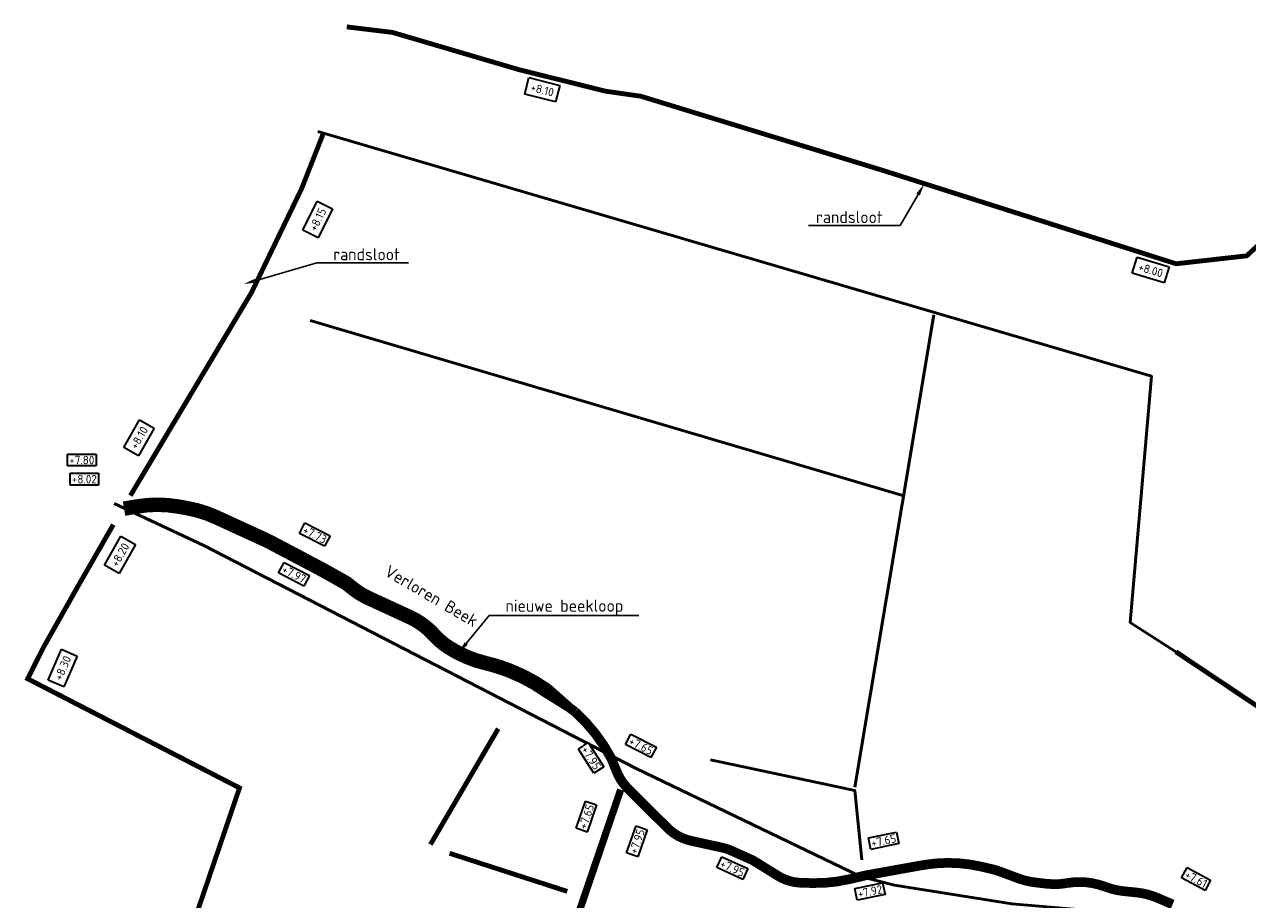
# Model space of a CAD drawing. Header units: metres. Extents: x 200638 to 204845, y 462379 to 463879.
# Tile 6 of 14: x 200638 to 201144, y 463513 to 463876. Entities that reach past the tile are written whole.
import ezdxf
from ezdxf import colors
from ezdxf.entities.mleader import LeaderData, LeaderLine
from ezdxf.math import Vec2, Vec3

# ---------------------------------------------------------------- set-up
doc = ezdxf.new("R2010")
doc.units = ezdxf.units.M
for name, color, linetype, lineweight, true_color in [('N-WE-WA-REALISATIE RANDSLOOT', 7, 'Continuous', 25, 0x002e5c), ('N-WE-WA-VERONDIEPEN HOOFDWATERLOOP', 7, 'Continuous', 25, 0x0c4be9), ('V-WE-GW-WATERGANG_SLOOT-G', 7, 'CONTINUOUS-V', 50, 0xf50000)]:
    doc.layers.add(name, color=color, linetype=linetype, lineweight=lineweight, true_color=true_color)
for name, color, linetype, lineweight in [('N-WE-WA-VERONDIEPEN', 84, 'Continuous', 25), ('N-WE-WH-T35-AFWATERINGSPEIL', 156, 'Continuous', 35), ('N-WE-WH-T35-BODEMHOOGTE', 3, 'Continuous', 35), ('N-WE-WH-T35-WATERPEIL_WINTER', 150, 'Continuous', 35), ('N-WE-WH-T50', 150, 'Continuous', 50), ('X-XX-AL-T25', 7, 'Continuous', 25)]:
    doc.layers.add(name, color=color, linetype=linetype, lineweight=lineweight)
doc.styles.add('NLCS-ISO-M1000-T35', font='NLCS-ISO.ttf', dxfattribs={"height": 3.5})
doc.styles.add('NLCS-ISO-M1000-T50', font='NLCS-ISO.ttf', dxfattribs={"height": 5})
doc.styles.add('NLCS-ISO-M2000-T25', font='NLCS-ISO.ttf', dxfattribs={"height": 5})
doc.linetypes.add('CONTINUOUS-V', pattern='A,3.5,[24,NLCS.SHX,S=0.5,R=0,X=0,Y=0],3.5', length=7)

msp = doc.modelspace()

# ---------------------------------------------------------------- linework, layer by layer
at = {"layer": 'N-WE-WA-REALISATIE RANDSLOOT', "const_width": 2, "flags": 128}
for points in [[(200771.43, 463874.75), (200790.37, 463872.46), (200842.61, 463857.07), (200878.62, 463848.12), (200893.19, 463846.04), (200993.81, 463815.21), (201114.82, 463776.68), (201144.08, 463779.97), (201151.61, 463786.97), (201163.91, 463794.37), (201182.45, 463800.06), (201211.14, 463802.44), (201227.53, 463800.19), (201248.16, 463795.17), (201254.63, 463796.23), (201264.15, 463800.46)], [(200761.56, 463830.23), (200752.74, 463807.77), (200731.97, 463764.74), (200681.84, 463680.71)], [(200674.78, 463668.69), (200659.84, 463642.67), (200645.82, 463617.83), (200639.32, 463604.87), (200727.03, 463559.7), (200727.03, 463559.7), (200655.73, 463350.43), (200754.57, 463245.42), (200758.9, 463240.87), (200766.66, 463245.49), (200778.26, 463255.97), (200781.83, 463261.03)], [(201114.72, 463616.08), (201208.97, 463553.06)]]:
    msp.add_lwpolyline(points, dxfattribs=at)
at = {"layer": 'N-WE-WA-VERONDIEPEN', "const_width": 2, "flags": 128}
for points in [[(200834.14, 463584.21), (200806.09, 463536.28)], [(200813.98, 463532.62), (200862.74, 463516.85)]]:
    msp.add_lwpolyline(points, dxfattribs=at)
at = {"layer": 'N-WE-WA-VERONDIEPEN HOOFDWATERLOOP'}
for points in [[(200863.64, 463592.93, 4, 6, 0), (200854.19, 463599.99, 6, 6, 0.061667), (200839.05, 463608.17, 6, 6, 0), (200838.51, 463608.38, 6, 6, 0.034892), (200829.19, 463611.28, 6, 6, 0), (200829.07, 463611.31, 6, 6, -0.084393), (200813.64, 463617.85, 6, 6, -0.064099), (200807.77, 463622.77, 6, 6, 0), (200807.15, 463623.44, 6, 6, 0.09872), (200797.66, 463630.34, 6, 6, 0), (200780.33, 463638.32, 6, 6, -0.059539), (200774.26, 463642.05, 6, 6, 0), (200771.23, 463644.45, 6, 6, 0), (200761.74, 463649.8, 6, 6, 0), (200738.82, 463661.9, 6, 6, 0), (200717.36, 463671.75, 6, 6, 0.064211), (200705.15, 463675.55, 6, 6, 0), (200701.63, 463676.17, 6, 6, 0.085142), (200684.72, 463676.23, 6, 6, 0), (200679.22, 463675.31, 6, 6, 0)], [(201113.4, 463511.45, 4, 4, 0), (201107.33, 463514.08, 4, 4, 0.077103), (201098.43, 463516.4, 4, 4, 0), (201093.25, 463516.92, 4, 4, -0.065672), (201085.62, 463518.72, 4, 4, 0), (201085.48, 463518.77, 4, 4, 0.133389), (201069.83, 463520.31, 4, 4, 0), (201069.52, 463520.25, 4, 4, -0.070912), (201061.05, 463520.03, 4, 4, 0), (201056.49, 463520.56, 4, 4, -0.060069), (201049.5, 463522.24, 4, 4, 0), (201042.03, 463525.02, 4, 4, 0.031409), (201038.43, 463526.1, 4, 4, 0), (201034.24, 463527.08, 4, 4, 0.099548), (201010.6, 463527.83, 4, 4, 0), (201008.5, 463527.48, 4, 4, 0), (200986.37, 463523.49, 4, 4, 0), (200979.26, 463521.84, 4, 4, -0.062606), (200964.38, 463520.29, 4, 4, 0), (200959.91, 463520.39, 4, 4, -0.134385), (200949.79, 463523.39, 4, 4, 0), (200939.71, 463529.66, 4, 4, 0), (200930.84, 463533.65, 4, 4, 0.051472), (200926.95, 463534.94, 4, 4, 0), (200913.98, 463537.8, 4, 4, -0.143026), (200904.15, 463543.19, 4, 4, 0), (200898.33, 463549, 4, 4, 0), (200887.73, 463559.56, 4, 4, -0.1003), (200883.33, 463566.17, 4, 4, 0), (200881.02, 463571.81, 4, 4, 0), (200880.94, 463571.96, 4, 4, 0.08742), (200866.03, 463591.14, 4, 4, 0), (200863.64, 463592.93, 4, 4, 0)]]:
    msp.add_lwpolyline(points, format="xyseb", dxfattribs=at)
at = {"layer": 'N-WE-WA-VERONDIEPEN HOOFDWATERLOOP', "const_width": 3, "flags": 128}
msp.add_lwpolyline([(200884.86, 463558.98), (200884.86, 463558.98), (200799.24, 463307.67), (200799.24, 463307.67), (200799.24, 463307.67), (200799.24, 463307.67), (200799.24, 463307.67), (200791.04, 463283.57), (200788.53, 463276.33), (200786.6, 463271.34), (200784.77, 463266.85), (200783.23, 463263.64), (200782.02, 463261.4), (200782.52, 463249.99), (200746.88, 463146.17), (200729.6, 463093.01), (200803.82, 463070.44), (200804.33, 463053.36)], dxfattribs=at)
at = {"layer": 'V-WE-GW-WATERGANG_SLOOT-G', "ltscale": 1.8, "flags": 128}
for points in [[(200759.41, 463831.45), (201104.62, 463730.2), (201095.84, 463628.12), (201114.77, 463616.05)], [(201014.47, 463755.54), (200981.75, 463559.94)], [(200756.22, 463753.21), (201002.12, 463680.58)], [(200675.11, 463677.38), (200712.3, 463660.09), (200891.23, 463567.73), (200984.19, 463523.08), (200998.18, 463519.4), (201046.78, 463511.67), (201116.37, 463505.78), (201171.23, 463503.94), (201347.4, 463491.04), (201640.29, 463474.08), (201664.78, 463476.29), (201824.94, 463493.58), (201977.73, 463517.87), (201994.03, 463517.87), (202012.81, 463511.99), (202095.28, 463455.69), (202238.64, 463386.41)], [(200984.74, 463529.98), (200981.77, 463558.62), (200922.08, 463571.35)]]:
    msp.add_lwpolyline(points, dxfattribs=at)

# ---------------------------------------------------------------- texts
at = {"layer": 'N-WE-WH-T35-AFWATERINGSPEIL', "char_height": 3.5, "width": 1.2e-322, "attachment_point": 1, "style": 'NLCS-ISO-M1000-T35', "bg_fill": 16, "box_fill_scale": 1.5, "bg_fill_color": 256, "bg_fill_transparency": 0}
for s, insert, rotation in [('+8.10', (200848.1, 463851.6), 345.6144), ('+8.15', (200755.65, 463791.35), 63.8721), ('+8.00', (201099.87, 463777.26), 343.2564), ('+8.10', (200681.5, 463701.27), 60.4705), ('+8.20', (200673.47, 463652.54), 60.4111), ('+8.30', (200650.13, 463605.23), 66.5241)]:
    msp.add_mtext(s, dxfattribs=dict(at, insert=insert, rotation=rotation))
at = {"layer": 'N-WE-WH-T35-BODEMHOOGTE', "insert": (200656.52, 463697.17), "char_height": 3.5, "width": 1.2e-322, "attachment_point": 1, "style": 'NLCS-ISO-M1000-T35', "bg_fill": 19, "box_fill_scale": 1.2, "bg_fill_color": 256, "bg_fill_transparency": 0}
msp.add_mtext('+7.80', dxfattribs=at)
at = {"layer": 'N-WE-WH-T35-WATERPEIL_WINTER', "insert": (200657.61, 463689.25), "char_height": 3.5, "width": 1.2e-322, "attachment_point": 1, "style": 'NLCS-ISO-M1000-T35', "bg_fill": 19, "box_fill_scale": 1.2, "bg_fill_color": 256, "bg_fill_transparency": 0}
msp.add_mtext('+8.02', dxfattribs=at)
at = {"layer": 'N-WE-WH-T50', "insert": (200789.14, 463652.22), "char_height": 5, "attachment_point": 1, "rotation": 329.6974, "style": 'NLCS-ISO-M1000-T50'}
msp.add_mtext_dynamic_manual_height_columns('Verloren Beek', width=47.2674, gutter_width=25, heights=[0], dxfattribs=at)

# ---------------------------------------------------------------- next in the draw order: texts
at = {"layer": 'N-WE-WH-T35-BODEMHOOGTE', "char_height": 3.5, "width": 1.2e-322, "attachment_point": 1, "style": 'NLCS-ISO-M1000-T35', "bg_fill": 19, "box_fill_scale": 1.2, "bg_fill_color": 256, "bg_fill_transparency": 0}
for s, insert, rotation in [('+7.73', (200754.4, 463668.43), 332.9847), ('+7.65', (200889.39, 463581.02), 332.9847), ('+7.65', (200867.26, 463543.48), 70.771), ('+7.65', (200988.25, 463538.5), 11.6502), ('+7.61', (201119.65, 463525.78), 331.9224)]:
    msp.add_mtext(s, dxfattribs=dict(at, insert=insert, rotation=rotation))
at = {"layer": 'N-WE-WH-T35-WATERPEIL_WINTER', "char_height": 3.5, "width": 1.2e-322, "attachment_point": 1, "style": 'NLCS-ISO-M1000-T35', "bg_fill": 19, "box_fill_scale": 1.2, "bg_fill_color": 256, "bg_fill_transparency": 0}
for s, insert, rotation in [('+7.97', (200745.79, 463652.12), 332.4402), ('+7.95', (200871.25, 463577.48), 302.8153), ('+7.95', (200888.22, 463533.18), 70.771), ('+7.95', (200927.04, 463530.26), 335.4999), ('+7.92', (200982.67, 463517.44), 11.772)]:
    msp.add_mtext(s, dxfattribs=dict(at, insert=insert, rotation=rotation))

# ---------------------------------------------------------------- next in the draw order: leaders
at = {"layer": 'X-XX-AL-T25'}
ml = msp.add_multileader_mtext('Standard', dxfattribs=at)
ml.set_content('randsloot', color=256, style='NLCS-ISO-M2000-T25')
ml.set_leader_properties(color=256, linetype='ByLayer', lineweight=-1)
ml.build(insert=Vec2(0, 0))
ml.multileader.update_dxf_attribs({"text_left_attachment_type": 5, "text_right_attachment_type": 5, "dogleg_length": 5, "arrow_head_size": 5})
ctx = ml.context
ctx.base_point, ctx.char_height, ctx.arrow_head_size, ctx.landing_gap_size, ctx.plane_origin = Vec3(200963.95, 463792.51), 5, 5, 1.8, Vec3(201003.66, 463748.25)
ctx.left_attachment, ctx.right_attachment = 5, 5
notes = []
notes.append((ctx, [(1, (1, 1, 0), (201000.55, 463792.51), (-1, 0), 5, [(0, [(201010.5, 463809.67)], 0, [])])]))
ctx.mtext.insert, ctx.mtext.flow_direction = Vec3(200965.75, 463798.51), 5
ctx.mtext.has_bg_fill, ctx.mtext.bg_color, ctx.mtext.bg_scale_factor, ctx.mtext.bg_transparency, ctx.mtext.use_window_bg_color = 1, -1027028792, 1.5, 0, 1
ml = msp.add_multileader_mtext('Standard', dxfattribs=at)
ml.set_content('randsloot', color=256, style='NLCS-ISO-M2000-T25')
ml.set_leader_properties(color=256, linetype='ByLayer', lineweight=-1)
ml.build(insert=Vec2(0, 0))
ml.multileader.update_dxf_attribs({"text_left_attachment_type": 5, "text_right_attachment_type": 5, "dogleg_length": 5, "arrow_head_size": 5})
ctx = ml.context
ctx.base_point, ctx.char_height, ctx.arrow_head_size, ctx.landing_gap_size, ctx.plane_origin = Vec3(200764.04, 463777.11), 5, 5, 1.8, Vec3(200626.13, 463711.13)
ctx.left_attachment, ctx.right_attachment = 5, 5
notes.append((ctx, [(0, (1, 1, 0), (200759.04, 463777.11), (1, 0), 5, [(0, [(200728.75, 463768.27)], 0, [])])]))
ctx.mtext.insert, ctx.mtext.flow_direction = Vec3(200765.84, 463783.11), 5
ctx.mtext.has_bg_fill, ctx.mtext.bg_color, ctx.mtext.bg_scale_factor, ctx.mtext.bg_transparency, ctx.mtext.use_window_bg_color = 1, -1027028792, 1.5, 0, 1
ml = msp.add_multileader_mtext('Standard', dxfattribs=at)
ml.set_content('nieuwe beekloop', color=256, style='NLCS-ISO-M2000-T25')
ml.set_leader_properties(color=256, linetype='ByLayer', lineweight=-1)
ml.build(insert=Vec2(0, 0))
ml.multileader.update_dxf_attribs({"text_left_attachment_type": 5, "text_right_attachment_type": 5, "dogleg_length": 5, "arrow_head_size": 5})
ctx = ml.context
ctx.base_point, ctx.char_height, ctx.arrow_head_size, ctx.landing_gap_size, ctx.plane_origin = Vec3(200835.36, 463631.13), 5, 5, 1.8, Vec3(200810.89, 463554.15)
ctx.left_attachment, ctx.right_attachment = 5, 5
notes.append((ctx, [(0, (1, 1, 0), (200830.36, 463631.13), (1, 0), 5, [(0, [(200817.73, 463615.57)], 0, [])])]))
ctx.mtext.insert, ctx.mtext.flow_direction = Vec3(200837.16, 463637.63), 5
ctx.mtext.has_bg_fill, ctx.mtext.bg_color, ctx.mtext.bg_scale_factor, ctx.mtext.bg_transparency, ctx.mtext.use_window_bg_color = 1, -1027028792, 1.5, 0, 1
for ctx, leaders in notes:
    for number, flags, end, landing, length, lines in leaders:
        leader = LeaderData()
        leader.index, (leader.has_last_leader_line, leader.has_dogleg_vector, leader.attachment_direction) = number, flags
        leader.last_leader_point, leader.dogleg_vector, leader.dogleg_length = Vec3(end), Vec3(landing), length
        for number, points, colour, breaks in lines:
            line = LeaderLine()
            line.index, line.vertices, line.color, line.breaks = number, Vec3.list(points), colors.encode_raw_color(colour), breaks
            leader.lines.append(line)
        ctx.leaders.append(leader)

doc.saveas('drawing.dxf')
